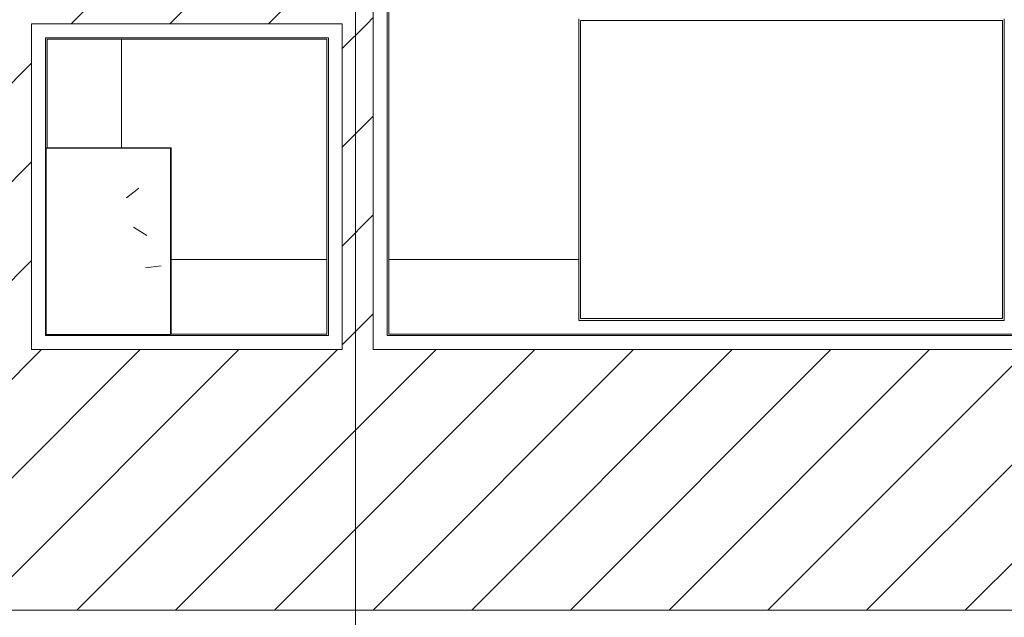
# Model space of a CAD drawing. Header units: metres. Extents: x 2.5 to 42.1, y -73.7 to -48.4.
# Tile 3 of 256: x 5.5 to 7.1, y -71.9 to -71. Entities that reach past the tile are written whole.
import ezdxf

# ---------------------------------------------------------------- set-up
doc = ezdxf.new("R2010")
doc.units = ezdxf.units.M
for name, color, linetype, lineweight in [('A-COLS', 7, 'Continuous', 18), ('A-GENM', 7, 'Continuous', 18), ('A-WALL', 7, 'Continuous', 18), ('A-WALL-PATT', 7, 'Continuous', 18), ('G-ANNO-SYMB', 7, 'Continuous', 9), ('S-BEAM', 7, 'Continuous', 18), ('S-COLS', 7, 'Continuous', 18)]:
    doc.layers.add(name, color=color, linetype=linetype, lineweight=lineweight)
pattern_1 = [(45, (21.555, -62.929), (-0.0795495, 0.0795495), [])]
pattern_2 = [(50, (21.555, -62.929), (0.546555, -0.047815), [0.05715, -0.62865]), (355, (21.555, -62.929), (-0.105728, 0.573166), [0.04572, -0.50292]), (100.451, (21.601, -62.933), (0.440828, 0.525349), [0.04857, -0.53427]), (46.184, (21.555, -62.776), (0.813237, -0.12613), [0.08573, -0.94298]), (96.636, (21.623, -62.787), (0.712212, 0.742287), [0.07286, -0.80141]), (351.184, (21.555, -62.776), (0.712217, 0.742274), [0.06858, -0.75438]), (21, (21.631, -62.814), (0.454846, -0.306795), [0.05715, -0.62865]), (326, (21.631, -62.814), (0.185405, 0.55256), [0.04572, -0.50292]), (71.451, (21.669, -62.84), (0.640251, 0.245763), [0.04857, -0.53427]), (37.5, (21.555, -62.929), (0.009261, 0.2536672), [0.02515, -0.47168, 0.02515, -0.48539, -0.50482]), (37.5, (21.555, -62.929), (0.009261, 0.2536672), [-1.007, 0.02515, -0.47968]), (7.5, (21.555, -62.929), (0.2004558, 0.300546), [0.02515, -0.26594, 0.02515, -0.46025, -0.1924]), (7.5, (21.555, -62.929), (0.2004558, 0.300546), [-0.77648, 0.02515, -0.16726]), (327.5, (21.385, -62.929), (0.4067682, -0.0171882), [0.02515, -0.16535, 0.02515, -0.56921, -0.78867]), (327.5, (21.385, -62.929), (0.4067682, -0.0171882), [-0.78486, 0.02515, -0.76352]), (317.5, (21.309, -62.929), (0.444383, 0.0762794), [0.02515, -0.2225, 0.02515, -0.36957, -0.56007]), (317.5, (21.309, -62.929), (0.444383, 0.0762794), [-0.64237, 0.02515, -0.53492])]

# ---------------------------------------------------------------- blocks, each defined once
blk = doc.blocks.new('Grupo1_TIP_19dez18_BebedouroRefrig_BebedouroIndustrial100litros_ABDI-MDIC - Grupo1_TIP_19dez18_BebedouroRefrig_BebedouroIndustrial100litros_ABDI-MDIC-5384539-TÉRREO _0_32m')
at = {"layer": 'A-GENM', "color": 253, "true_color": 0xaaaaaa}
for p, q in [((0.343, 0.243), (-0.343, 0.243)), ((-0.343, 0.243), (-0.343, -0.243)), ((-0.34, -0.24), (-0.34, 0.24)), ((-0.34, 0.24), (0.34, 0.24)), ((0.34, 0.24), (-0.34, 0.24)), ((-0.34, 0.24), (-0.34, -0.24)), ((0.34, 0.24), (0.34, -0.24)), ((0.34, -0.24), (0.34, 0.24)), ((0.343, -0.243), (0.343, 0.243)), ((0.34, -0.24), (-0.34, -0.24)), ((-0.34, -0.24), (0.34, -0.24))]:
    blk.add_line(p, q, dxfattribs=at)
blk = doc.blocks.new('Concreto-Retangular-Coluna - 20 X 30-8710693-TÉRREO _0_32m')
at = {"layer": 'S-COLS', "true_color": 0xaaaaaa}
h = blk.add_hatch(dxfattribs=at)
h.set_pattern_fill('FP_38', color=253, style=0, pattern_type=2)
h.set_pattern_definition([(50, (15.938, 8.394), (0.546555, -0.047815), [0.05715, -0.62865]), (355, (15.938, 8.394), (-0.105728, 0.573166), [0.04572, -0.50292]), (100.451, (15.983, 8.39), (0.440828, 0.525349), [0.04857, -0.53427]), (46.184, (15.938, 8.546), (0.813237, -0.12613), [0.08572, -0.94297]), (96.636, (16.005, 8.536), (0.712212, 0.742287), [0.07286, -0.80141]), (351.184, (15.938, 8.546), (0.712217, 0.742274), [0.06858, -0.75438]), (21, (16.014, 8.508), (0.454846, -0.306795), [0.05715, -0.62865]), (326, (16.014, 8.508), (0.185405, 0.55256), [0.04572, -0.50292]), (71.451, (16.052, 8.483), (0.640251, 0.245763), [0.04857, -0.53427]), (37.5, (15.938, 8.394), (0.009261, 0.2536672), [0.02515, -0.47168, 0.02515, -0.48539, -0.50482]), (37.5, (15.938, 8.394), (0.009261, 0.2536672), [-1.007, 0.02515, -0.47968]), (7.5, (15.938, 8.394), (0.200456, 0.300546), [0.02515, -0.26594, 0.02515, -0.46025, -0.1924]), (7.5, (15.938, 8.394), (0.200456, 0.300546), [-0.77648, 0.02515, -0.16726]), (327.5, (15.768, 8.394), (0.4067682, -0.0171882), [0.02515, -0.16535, 0.02515, -0.56921, -0.78867]), (327.5, (15.768, 8.394), (0.4067682, -0.0171882), [-0.78486, 0.02515, -0.76352]), (317.5, (15.692, 8.394), (0.444383, 0.0762794), [0.02515, -0.2225, 0.02515, -0.36957, -0.56007]), (317.5, (15.692, 8.394), (0.444383, 0.0762794), [-0.64237, 0.02515, -0.53492])])
h.paths.add_polyline_path([(0.1, -0.15), (0.1, 0.15), (-0.1, 0.15), (-0.1, -0.15), (-0.0571, -0.15)])
at = {"layer": 'S-COLS', "color": 253, "true_color": 0xaaaaaa}
for p, q in [((0.1, 0.15), (-0.1, 0.15)), ((-0.1, 0.15), (-0.1, -0.15)), ((0.1, -0.15), (0.1, 0.15)), ((-0.1, -0.15), (0.1, -0.15))]:
    blk.add_line(p, q, dxfattribs=at)
blk = doc.blocks.new('4 GRE - ESCOLA DE CINEMA E AUDIOVISUAL CINE REX R07_rvt-1-TÉRREO _0_32m')
at = {"layer": 'A-WALL-PATT', "true_color": 0xd4d4d4}
h = blk.add_hatch(dxfattribs=at)
h.set_pattern_fill('FP_10', color=254, style=0, pattern_type=2)
h.set_pattern_definition(pattern_1)
h.paths.add_polyline_path([(5.4937, -71.4969), (5.4937, -70.6559), (5.0437, -70.6559), (5.0437, -71.4969)])
h.paths.add_polyline_path([(5.4937, -69.1513), (5.4937, -65.395), (5.0437, -65.395), (5.0437, -69.1513)])
h.paths.add_polyline_path([(5.4937, -64.0919), (5.4937, -62.8833), (5.0437, -62.8833), (5.0437, -64.0919)])
h.paths.add_polyline_path([(5.0437, -59.6037), (5.4937, -59.6037), (5.4937, -58.6419), (5.0437, -58.6419), (5.0437, -59.479)])
h.paths.add_polyline_path([(5.0437, -57.3419), (5.4937, -57.3419), (5.4937, -53.5315), (5.0437, -53.5315), (5.0437, -56.3093)])
h.paths.add_polyline_path([(5.4937, -51.8615), (5.4937, -50.5965), (5.0437, -50.5965), (5.0437, -51.8615)])
h = blk.add_hatch(dxfattribs=at)
h.set_pattern_fill('FP_9', color=254, style=0, pattern_type=2)
h.set_pattern_definition(pattern_2)
h.paths.add_polyline_path([(5.5173, -71.4719), (5.5177, -71.1726), (5.5187, -71.1726), (5.5187, -70.9944), (5.5162, -70.9944), (5.5162, -71.4719)])
h.paths.add_polyline_path([(5.5187, -70.8994), (5.5187, -70.6559), (5.5162, -70.6559), (5.5162, -70.8994)])
h.paths.add_polyline_path([(5.5187, -69.1513), (5.5187, -68.3801), (5.5162, -68.3801), (5.5162, -69.1513)])
h.paths.add_polyline_path([(5.5187, -67.8851), (5.5187, -65.8479), (5.5162, -65.8479), (5.5162, -67.8851)])
h.paths.add_polyline_path([(5.5162, -65.6329), (5.5187, -65.6329), (5.5187, -65.395), (5.5162, -65.395)])
h.paths.add_polyline_path([(5.5187, -64.0919), (5.5187, -62.8833), (5.5162, -62.8833), (5.5162, -64.0919)])
h.paths.add_polyline_path([(5.5162, -59.6037), (5.5187, -59.6037), (5.5187, -58.6419), (5.5162, -58.6419), (5.5162, -59.479)])
h.paths.add_polyline_path([(5.5187, -57.3419), (5.5187, -54.839), (5.5162, -54.839), (5.5162, -57.3419)])
h.paths.add_polyline_path([(5.5187, -54.344), (5.5187, -54.34), (5.5162, -54.34), (5.5162, -54.344)])
h.paths.add_polyline_path([(5.5187, -54.3315), (5.5187, -53.5315), (5.5162, -53.5315), (5.5162, -54.3315)])
h.paths.add_polyline_path([(5.5187, -51.8615), (5.5187, -51.3455), (5.5173, -51.3455), (5.5173, -51.069), (5.5162, -51.069), (5.5162, -51.8615)])
h = blk.add_hatch(dxfattribs=at)
h.set_pattern_fill('FP_10', color=254, style=0, pattern_type=2)
h.set_pattern_definition(pattern_1)
h.paths.add_polyline_path([(5.5187, -70.9719), (6.0445, -70.9719), (6.0445, -70.9219), (5.4937, -70.9219), (5.4937, -70.9719), (5.5162, -70.9719)])
h = blk.add_hatch(dxfattribs=at)
h.set_pattern_fill('FP_10', color=254, style=0, pattern_type=2)
h.set_pattern_definition(pattern_1)
h.paths.add_polyline_path([(5.9945, -71.4969), (6.0445, -71.4969), (6.0445, -70.9719), (5.9945, -70.9719), (5.9945, -71.4744)])
h = blk.add_hatch(dxfattribs=at)
h.set_pattern_fill('FP_9', color=254, style=0, pattern_type=2)
h.set_pattern_definition(pattern_2)
h.paths.add_polyline_path([(11.2223, -71.4744), (11.2223, -71.4719), (6.067, -71.4719), (6.067, -71.4744), (11.1341, -71.4744)])
h.paths.add_polyline_path([(5.972, -71.4744), (5.972, -71.4719), (5.5162, -71.4719), (5.5162, -71.4744), (5.7173, -71.4744)])
h = blk.add_hatch(dxfattribs=at)
h.set_pattern_fill('FP_10', color=254, style=0, pattern_type=2)
h.set_pattern_definition(pattern_1)
h.paths.add_polyline_path([(11.1341, -71.9169), (11.6948, -71.9169), (11.6948, -71.4969), (5.0437, -71.4969), (5.0437, -71.9169), (9.8955, -71.9169)])
at = {"layer": 'A-WALL', "color": 253, "true_color": 0xaaaaaa}
for p, q in [((6.0695, -70.9969), (6.0695, -70.8994)), ((6.0445, -70.9219), (6.0445, -70.9719)), ((6.067, -70.9219), (6.067, -70.9969)), ((5.4937, -70.9719), (5.5162, -70.9719)), ((5.4937, -70.9719), (5.4937, -71.4719)), ((5.5162, -70.9719), (5.5187, -70.9719)), ((5.9945, -70.9719), (5.5187, -70.9719)), ((5.9945, -70.9719), (5.9945, -70.9944)), ((6.0445, -70.9719), (6.0445, -70.9969)), ((5.5162, -70.9944), (5.5187, -70.9944)), ((5.5162, -70.9944), (5.5162, -71.4719)), ((5.972, -70.9944), (5.5187, -70.9944)), ((5.5187, -70.9969), (5.9695, -70.9969)), ((5.5187, -71.1726), (5.5187, -70.9969)), ((5.9695, -70.9969), (5.9695, -71.4719)), ((5.972, -70.9944), (5.972, -70.9969)), ((5.972, -71.4719), (5.972, -70.9969)), ((5.9945, -70.9944), (5.9945, -70.9969)), ((5.9945, -71.4719), (5.9945, -70.9969)), ((6.0445, -71.4719), (6.0445, -70.9969)), ((6.067, -71.4719), (6.067, -70.9969)), ((6.0695, -71.4719), (6.0695, -70.9969)), ((5.4937, -71.4744), (5.4937, -71.4719)), ((5.5162, -71.4744), (5.5162, -71.4719)), ((5.9695, -71.4719), (5.7173, -71.4719)), ((5.972, -71.4744), (5.972, -71.4719)), ((5.9945, -71.4744), (5.9945, -71.4719)), ((6.0445, -71.4744), (6.0445, -71.4719)), ((6.067, -71.4744), (6.067, -71.4719)), ((11.2198, -71.4719), (6.0695, -71.4719)), ((5.4937, -71.4969), (5.4937, -71.4744)), ((5.5162, -71.4744), (5.972, -71.4744)), ((5.9945, -71.4969), (5.9945, -71.4744)), ((6.0445, -71.4969), (6.0445, -71.4744)), ((6.067, -71.4744), (11.2223, -71.4744)), ((5.4937, -71.4969), (5.9945, -71.4969)), ((6.0445, -71.4969), (11.2448, -71.4969)), ((5.0437, -71.9169), (11.6948, -71.9169))]:
    blk.add_line(p, q, dxfattribs=at)
at = {"layer": 'S-BEAM', "color": 253, "true_color": 0xaaaaaa}
for p, q in [((5.9695, -71.352), (5.7186, -71.352)), ((6.3757, -71.352), (6.0695, -71.352))]:
    blk.add_line(p, q, dxfattribs=at)
at = {"layer": 'A-GENM', "color": 253, "lineweight": 18, "true_color": 0xaaaaaa, "rotation": 180}
blk.add_blockref('Grupo1_TIP_19dez18_BebedouroRefrig_BebedouroIndustrial100litros_ABDI-MDIC - Grupo1_TIP_19dez18_BebedouroRefrig_BebedouroIndustrial100litros_ABDI-MDIC-5384539-TÉRREO _0_32m', (6.7187, -71.2069), dxfattribs=at)
at = {"layer": 'S-COLS', "color": 253, "lineweight": 18, "true_color": 0xaaaaaa}
blk.add_blockref('Concreto-Retangular-Coluna - 20 X 30-8710693-TÉRREO _0_32m', (5.6173, -71.3226), dxfattribs=at)
blk = doc.blocks.new('Family - P51-299226-TÉRREO _0_32m')
at = {"layer": 'S-COLS', "color": 253, "true_color": 0xaaaaaa}
for p, q in [((0.1, 0.15), (-0.1, 0.15)), ((0.1, -0.15), (0.1, 0.15)), ((0.0987, -0.15), (0.1, -0.15))]:
    blk.add_line(p, q, dxfattribs=at)
blk = doc.blocks.new('Family - P51-301326-TÉRREO _0_32m')
at = {"layer": 'S-COLS', "color": 253, "true_color": 0xaaaaaa}
for p, q in [((0.1, 0.15), (-0.1, 0.15)), ((0.1, -0.15), (0.1, 0.15)), ((0.0987, -0.15), (0.1, -0.15))]:
    blk.add_line(p, q, dxfattribs=at)
blk = doc.blocks.new('Family - VB30-300346-TÉRREO _0_32m')
at = {"layer": 'S-BEAM', "color": 253, "true_color": 0xaaaaaa}
blk.add_line((0.06, -1.4107), (0.06, -1.5858), dxfattribs=at)
blk = doc.blocks.new('ESTRUTURAL CINE REX _011_IFC-1-TÉRREO _0_32m')
at = {"layer": 'A-COLS', "color": 253, "lineweight": 18, "true_color": 0xaaaaaa}
blk.add_blockref('Family - P51-301326-TÉRREO _0_32m', (5.6186, -71.322), dxfattribs=at)
at = {"layer": 'S-BEAM', "color": 253, "lineweight": 18, "true_color": 0xaaaaaa}
blk.add_blockref('Family - VB30-300346-TÉRREO _0_32m', (5.5786, -69.5862), dxfattribs=at)
at = {"layer": 'S-COLS', "color": 253, "lineweight": 18, "true_color": 0xaaaaaa}
blk.add_blockref('Family - P51-299226-TÉRREO _0_32m', (5.6186, -71.322), dxfattribs=at)

msp = doc.modelspace()

# ---------------------------------------------------------------- linework, layer by layer
at = {"layer": 'G-ANNO-SYMB'}
msp.add_line((6.0158, -50.4561), (6.0158, -72.716), dxfattribs=at)

# ---------------------------------------------------------------- block references
at = {"lineweight": 5}
for name in ['4 GRE - ESCOLA DE CINEMA E AUDIOVISUAL CINE REX R07_rvt-1-TÉRREO _0_32m', 'ESTRUTURAL CINE REX _011_IFC-1-TÉRREO _0_32m']:
    msp.add_blockref(name, (0, 0), dxfattribs=at)

doc.saveas('drawing.dxf')
